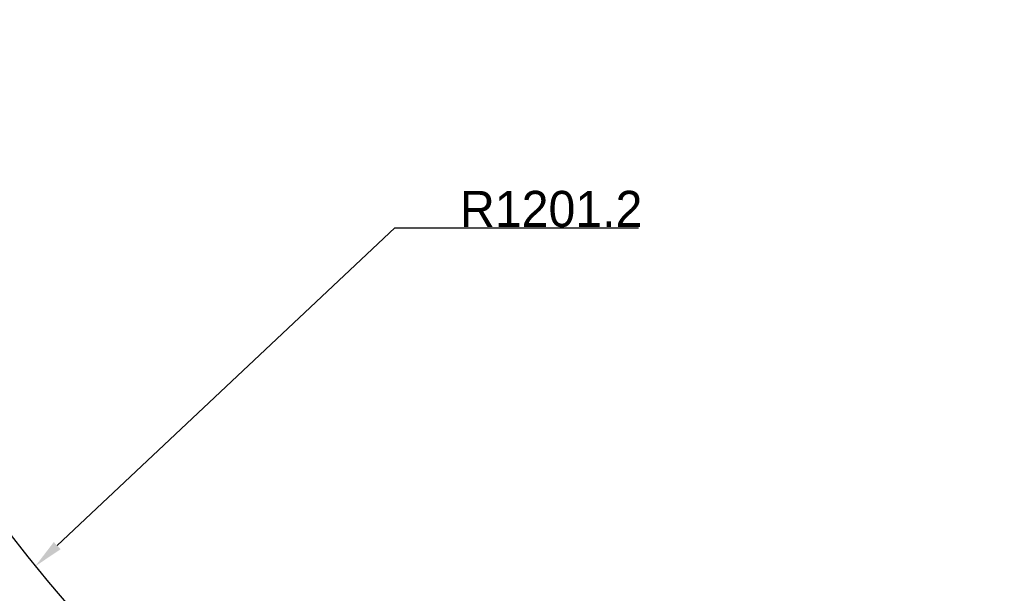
# Model space of a CAD drawing. Header units: millimetres. Extents: x 5828 to 6704, y 123 to 421.
# Tile 168 of 256: x 6512 to 6553, y 175 to 199. Entities that reach past the tile are written whole.
import ezdxf
from ezdxf import colors
from ezdxf.entities.mleader import LeaderData, LeaderLine
from ezdxf.math import Vec2, Vec3

# ---------------------------------------------------------------- set-up
doc = ezdxf.new("R2010")
doc.units = ezdxf.units.MM
doc.layers.add('多重引线', color=7, linetype='Continuous')
doc.layers.add('运动范围', color=7, linetype='Continuous')
doc.styles.get("Standard").update_dxf_attribs({"font": 'msyh.ttc'})

msp = doc.modelspace()

# ---------------------------------------------------------------- linework, layer by layer
at = {"layer": '运动范围'}
msp.add_arc((6559.4529, 214.3423), 60.06, 10, 350, dxfattribs=at)

# ---------------------------------------------------------------- leaders
at = {"layer": '多重引线'}
ml = msp.add_multileader_mtext('Standard', dxfattribs=at)
ml.set_content('{\\fAlibaba PuHuiTi 3.0 65 Medium|b0|i0|c134|p18;R1201.2}')
ml.set_leader_properties(linetype='ByLayer')
ml.build(insert=Vec2(0, 0))
ml.multileader.update_dxf_attribs({"text_left_attachment_type": 5, "text_right_attachment_type": 5, "dogleg_length": 2, "arrow_head_size": 1.25})
ctx = ml.context
ctx.base_point, ctx.char_height, ctx.arrow_head_size, ctx.landing_gap_size, ctx.plane_origin = Vec3(6529.7852, 190.5626), 1.5, 1.25, 0.5, Vec3(6512.9317, 176.3556)
ctx.left_attachment, ctx.right_attachment, ctx.text_align_type = 5, 5, 1
notes = []
notes.append((ctx, [(0, (1, 1, 0), (6527.7852, 190.5626), (1, 0), 2, [(0, [(6512.8288, 176.482)], 0, [])])]))
ctx.mtext.insert, ctx.mtext.alignment, ctx.mtext.flow_direction = Vec3(6534.2816, 192.1058), 2, 5
for ctx, leaders in notes:
    for number, flags, end, landing, length, lines in leaders:
        leader = LeaderData()
        leader.index, (leader.has_last_leader_line, leader.has_dogleg_vector, leader.attachment_direction) = number, flags
        leader.last_leader_point, leader.dogleg_vector, leader.dogleg_length = Vec3(end), Vec3(landing), length
        for number, points, colour, breaks in lines:
            line = LeaderLine()
            line.index, line.vertices, line.color, line.breaks = number, Vec3.list(points), colors.encode_raw_color(colour), breaks
            leader.lines.append(line)
        ctx.leaders.append(leader)

doc.saveas('drawing.dxf')
